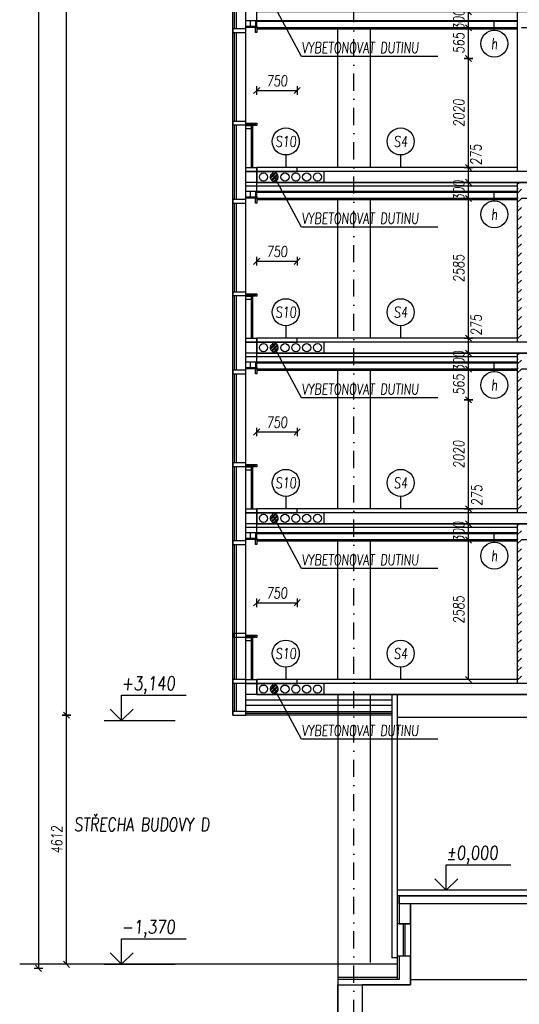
# Model space of a CAD drawing. Header units: millimetres. Extents: x -24606338 to 439687, y 151354 to 480404.
# Tile 53 of 93: x 347050 to 356301, y 185721 to 203949. Entities that reach past the tile are written whole.
import ezdxf
from ezdxf.enums import TextEntityAlignment as Align

# ---------------------------------------------------------------- set-up
doc = ezdxf.new("R2010")
doc.units = ezdxf.units.MM
doc.linetypes.add('ČERCHOVANÁ', pattern=[25.4, 12.7, -6.35, 0, -6.35])
for name, color, linetype in [('KOTY', 7, 'Continuous'), ('KOTY - FASÁDA', 7, 'Continuous'), ('NOVA', 240, 'Continuous'), ('NOVÁ INTERIERY', 240, 'Continuous'), ('OSY', 7, 'Continuous'), ('TENKA', 4, 'Continuous'), ('TLUSTA', 2, 'Continuous'), ('ŽB', 3, 'Continuous')]:
    doc.layers.add(name, color=color, linetype=linetype)
doc.styles.add('CS-ROMANS', font='romans.shx', dxfattribs={"width": 0.75, "oblique": 5})
doc.styles.add('CS-ROMANS_100', font='romans.shx', dxfattribs={"width": 0.75, "oblique": 5, "height": 200})
doc.styles.add('ROMANS', font='romans.shx', dxfattribs={"width": 0.75, "oblique": 5, "height": 200})
doc.linetypes.add('IZOLACE', pattern='A,0.00254,-2.54,[134,ltypeshp.shx,S=2.54,R=0,X=-2.54,Y=0],-5.08,[134,ltypeshp.shx,S=2.54,R=180,X=2.54,Y=0],-2.54', length=10.16254)
doc.dimstyles.new('A_KÓTA_100', dxfattribs={"dimtxt": 200, "dimasz": 4, "dimexe": 100, "dimexo": 1500, "dimgap": 80, "dimtad": 1, "dimdec": 0, "dimdsep": 46, "dimtxsty": 'CS-ROMANS_100', "dimblk": 'KOT_CARA20', "dimcen": 90, "dimse1": 1, "dimse2": 1, "dimclrd": 256, "dimclre": 256, "dimclrt": 256, "dimadec": 0, "dimazin": 0, "dimtfac": 1, "dimtdec": 0, "dimtix": 1, "dimtmove": 2, "dimatfit": 3, "dimldrblk": 'OBLIQUE', "dimfxl": 1, "dimfxlon": 1, "dimtolj": 1, "dimarcsym": 0})

# ---------------------------------------------------------------- blocks, each defined once
blk = doc.blocks.new('VÝŠKOVÁ KÓTA 1')
at = {"ltscale": 0.25}
for p, q in [((0, 3.76), (9.59, 3.76)), ((0, 0), (0, 3.76)), ((0, 0), (-1.7, 1.7)), ((0, 0), (1.7, 1.7))]:
    blk.add_line(p, q, dxfattribs=at)
at = {"style": 'ROMANS', "oblique": 5, "width": 0.8}
blk.add_attdef('VÝŠKA', (0, 4.54), '', height=2, dxfattribs=at)
blk = doc.blocks.new('A$C2F1015B4')
at = {"layer": 'NOVA'}
for points in [[(-441, 2502), (-200, 2502), (-200, 2568), (-441, 2568)], [(0, 2592), (-200, 2592), (-200, 2617), (0, 2617)], [(0, 2502), (-25, 2502), (-25, 2592), (0, 2592)], [(-441, 788), (-200, 788), (-200, 852), (-441, 852)], [(-200, 820), (0, 820), (0, 780), (-20, 780), (-20, 800), (-200, 800)], [(-200, 800), (-34, 800), (-34, 780), (-200, 780)], [(-200, 780), (-100, 780), (-100, 715), (-200, 715)], [(0, -75), (-200, -75), (-200, 0), (0, 0)], [(0, -275), (-200, -275), (-200, -75), (0, -75)]]:
    blk.add_lwpolyline(points, close=True, dxfattribs=at)
for points in [[(-441, -592), (-441, 2568)], [(-200, -592), (-200, 2568)], [(-411, 852), (-411, 2502)], [(-371, 852), (-371, 2502)], [(-411, -592), (-411, 788)], [(-371, -592), (-371, 788)], [(-100, 780), (-100, 0)], [(-75, 800), (-75, 0)]]:
    blk.add_lwpolyline(points, dxfattribs=at)
blk = doc.blocks.new('KOT_CARA20')
for p, q in [((0, 0), (-14.1, -14.1)), ((0, 20), (0, -20)), ((0, 0), (14.1, 14.1))]:
    blk.add_line(p, q)
blk = doc.blocks.new('*D2656')
at = {"layer": 'Defpoints', "color": 0, "transparency": 16777216}
for p in [(355360, 194317), (355904, 194317), (356048, 191732)]:
    blk.add_point(p, dxfattribs=at)
at = {"layer": 'KOTY', "lineweight": -2, "transparency": 16777216}
blk.add_line((355360, 191736), (355360, 194313), dxfattribs=at)
at = {"layer": 'KOTY', "lineweight": -2, "transparency": 16777216, "xscale": 4, "yscale": 4, "zscale": 4}
for p, rotation in [((355360, 194317), 90), ((355360, 191732), 270)]:
    blk.add_blockref('KOT_CARA20', p, dxfattribs=dict(at, rotation=rotation))
at = {"layer": 'KOTY', "transparency": 16777216, "insert": (355180, 193025), "char_height": 200, "attachment_point": 5, "rotation": 90, "style": 'CS-ROMANS_100'}
blk.add_mtext('\\A1;2585', dxfattribs=at)
blk = doc.blocks.new('_OBLIQUE')
at = {"color": 0, "linetype": 'ByBlock', "ltscale": 15}
blk.add_line((-0.5, -0.5), (0.5, 0.5), dxfattribs=at)
blk = doc.blocks.new('*D2657')
at = {"layer": 'Defpoints', "color": 0, "transparency": 16777216}
for p in [(355360, 194617), (356048, 194617), (356048, 194317)]:
    blk.add_point(p, dxfattribs=at)
at = {"layer": 'KOTY', "lineweight": -2, "transparency": 16777216}
for p, q in [((355360, 194621), (355360, 194625)), ((355360, 194317), (355360, 194617)), ((355360, 194313), (355360, 194309))]:
    blk.add_line(p, q, dxfattribs=at)
at = {"layer": 'KOTY', "lineweight": -2, "transparency": 16777216, "xscale": 4, "yscale": 4, "zscale": 4}
for p, rotation in [((355360, 194617), 270), ((355360, 194317), 90)]:
    blk.add_blockref('KOT_CARA20', p, dxfattribs=dict(at, rotation=rotation))
at = {"layer": 'KOTY', "transparency": 16777216, "insert": (355180, 194467), "char_height": 200, "attachment_point": 5, "rotation": 90, "style": 'CS-ROMANS_100'}
blk.add_mtext('\\A1;300', dxfattribs=at)
blk = doc.blocks.new('*D2658')
at = {"layer": 'Defpoints', "color": 0, "transparency": 16777216}
for p in [(355360, 194892), (356048, 194892), (356048, 194617)]:
    blk.add_point(p, dxfattribs=at)
at = {"layer": 'KOTY', "lineweight": -2, "transparency": 16777216}
blk.add_line((355360, 194621), (355360, 194888), dxfattribs=at)
at = {"layer": 'KOTY', "lineweight": -2, "transparency": 16777216, "xscale": 4, "yscale": 4, "zscale": 4}
for p, rotation in [((355360, 194892), 90), ((355360, 194617), 270)]:
    blk.add_blockref('KOT_CARA20', p, dxfattribs=dict(at, rotation=rotation))
at = {"layer": 'KOTY', "transparency": 16777216, "insert": (355513, 195143), "char_height": 200, "attachment_point": 5, "rotation": 90, "style": 'CS-ROMANS_100'}
blk.add_mtext('\\A1;275', dxfattribs=at)
blk = doc.blocks.new('*D2659')
at = {"layer": 'Defpoints', "color": 0, "transparency": 16777216}
for p in [(355360, 196912), (356048, 196912), (356048, 194892)]:
    blk.add_point(p, dxfattribs=at)
at = {"layer": 'KOTY', "lineweight": -2, "transparency": 16777216}
blk.add_line((355360, 194896), (355360, 196908), dxfattribs=at)
at = {"layer": 'KOTY', "lineweight": -2, "transparency": 16777216, "xscale": 4, "yscale": 4, "zscale": 4}
for p, rotation in [((355360, 196912), 90), ((355360, 194892), 270)]:
    blk.add_blockref('KOT_CARA20', p, dxfattribs=dict(at, rotation=rotation))
at = {"layer": 'KOTY', "transparency": 16777216, "insert": (355180, 195902), "char_height": 200, "attachment_point": 5, "rotation": 90, "style": 'CS-ROMANS_100'}
blk.add_mtext('\\A1;2020', dxfattribs=at)
blk = doc.blocks.new('*D2660')
at = {"layer": 'Defpoints', "color": 0, "transparency": 16777216}
for p in [(355360, 197477), (356048, 197477), (356048, 196912)]:
    blk.add_point(p, dxfattribs=at)
at = {"layer": 'KOTY', "lineweight": -2, "transparency": 16777216}
blk.add_line((355360, 196916), (355360, 197473), dxfattribs=at)
at = {"layer": 'KOTY', "lineweight": -2, "transparency": 16777216, "xscale": 4, "yscale": 4, "zscale": 4}
for p, rotation in [((355360, 197477), 90), ((355360, 196912), 270)]:
    blk.add_blockref('KOT_CARA20', p, dxfattribs=dict(at, rotation=rotation))
at = {"layer": 'KOTY', "transparency": 16777216, "insert": (355180, 197195), "char_height": 200, "attachment_point": 5, "rotation": 90, "style": 'CS-ROMANS_100'}
blk.add_mtext('\\A1;565', dxfattribs=at)
blk = doc.blocks.new('*D2661')
at = {"layer": 'Defpoints', "color": 0, "transparency": 16777216}
for p in [(355360, 197777), (356048, 197777), (356048, 197477)]:
    blk.add_point(p, dxfattribs=at)
at = {"layer": 'KOTY', "lineweight": -2, "transparency": 16777216}
for p, q in [((355360, 197781), (355360, 197785)), ((355360, 197477), (355360, 197777)), ((355360, 197473), (355360, 197469))]:
    blk.add_line(p, q, dxfattribs=at)
at = {"layer": 'KOTY', "lineweight": -2, "transparency": 16777216, "xscale": 4, "yscale": 4, "zscale": 4}
for p, rotation in [((355360, 197777), 270), ((355360, 197477), 90)]:
    blk.add_blockref('KOT_CARA20', p, dxfattribs=dict(at, rotation=rotation))
at = {"layer": 'KOTY', "transparency": 16777216, "insert": (355180, 197627), "char_height": 200, "attachment_point": 5, "rotation": 90, "style": 'CS-ROMANS_100'}
blk.add_mtext('\\A1;300', dxfattribs=at)
blk = doc.blocks.new('*D2662')
at = {"layer": 'Defpoints', "color": 0, "transparency": 16777216}
for p in [(355360, 198052), (356048, 198052), (356048, 197777)]:
    blk.add_point(p, dxfattribs=at)
at = {"layer": 'KOTY', "lineweight": -2, "transparency": 16777216}
blk.add_line((355360, 197781), (355360, 198048), dxfattribs=at)
at = {"layer": 'KOTY', "lineweight": -2, "transparency": 16777216, "xscale": 4, "yscale": 4, "zscale": 4}
for p, rotation in [((355360, 198052), 90), ((355360, 197777), 270)]:
    blk.add_blockref('KOT_CARA20', p, dxfattribs=dict(at, rotation=rotation))
at = {"layer": 'KOTY', "transparency": 16777216, "insert": (355502, 198295), "char_height": 200, "attachment_point": 5, "rotation": 90, "style": 'CS-ROMANS_100'}
blk.add_mtext('\\A1;275', dxfattribs=at)
blk = doc.blocks.new('*D2663')
at = {"layer": 'Defpoints', "color": 0, "transparency": 16777216}
for p in [(355360, 200637), (356048, 200637), (356048, 198052)]:
    blk.add_point(p, dxfattribs=at)
at = {"layer": 'KOTY', "lineweight": -2, "transparency": 16777216}
blk.add_line((355360, 198056), (355360, 200633), dxfattribs=at)
at = {"layer": 'KOTY', "lineweight": -2, "transparency": 16777216, "xscale": 4, "yscale": 4, "zscale": 4}
for p, rotation in [((355360, 200637), 90), ((355360, 198052), 270)]:
    blk.add_blockref('KOT_CARA20', p, dxfattribs=dict(at, rotation=rotation))
at = {"layer": 'KOTY', "transparency": 16777216, "insert": (355180, 199345), "char_height": 200, "attachment_point": 5, "rotation": 90, "style": 'CS-ROMANS_100'}
blk.add_mtext('\\A1;2585', dxfattribs=at)
blk = doc.blocks.new('*D2664')
at = {"layer": 'Defpoints', "color": 0, "transparency": 16777216}
for p in [(355360, 200937), (356048, 200937), (356048, 200637)]:
    blk.add_point(p, dxfattribs=at)
at = {"layer": 'KOTY', "lineweight": -2, "transparency": 16777216}
for p, q in [((355360, 200941), (355360, 200945)), ((355360, 200637), (355360, 200937)), ((355360, 200633), (355360, 200629))]:
    blk.add_line(p, q, dxfattribs=at)
at = {"layer": 'KOTY', "lineweight": -2, "transparency": 16777216, "xscale": 4, "yscale": 4, "zscale": 4}
for p, rotation in [((355360, 200937), 270), ((355360, 200637), 90)]:
    blk.add_blockref('KOT_CARA20', p, dxfattribs=dict(at, rotation=rotation))
at = {"layer": 'KOTY', "transparency": 16777216, "insert": (355180, 200787), "char_height": 200, "attachment_point": 5, "rotation": 90, "style": 'CS-ROMANS_100'}
blk.add_mtext('\\A1;300', dxfattribs=at)
blk = doc.blocks.new('*D2665')
at = {"layer": 'Defpoints', "color": 0, "transparency": 16777216}
for p in [(355360, 201212), (356048, 201212), (356048, 200937)]:
    blk.add_point(p, dxfattribs=at)
at = {"layer": 'KOTY', "lineweight": -2, "transparency": 16777216}
blk.add_line((355360, 200941), (355360, 201208), dxfattribs=at)
at = {"layer": 'KOTY', "lineweight": -2, "transparency": 16777216, "xscale": 4, "yscale": 4, "zscale": 4}
for p, rotation in [((355360, 201212), 90), ((355360, 200937), 270)]:
    blk.add_blockref('KOT_CARA20', p, dxfattribs=dict(at, rotation=rotation))
at = {"layer": 'KOTY', "transparency": 16777216, "insert": (355498, 201447), "char_height": 200, "attachment_point": 5, "rotation": 90, "style": 'CS-ROMANS_100'}
blk.add_mtext('\\A1;275', dxfattribs=at)
blk = doc.blocks.new('*D2666')
at = {"layer": 'Defpoints', "color": 0, "transparency": 16777216}
for p in [(355360, 203232), (356048, 203232), (356048, 201212)]:
    blk.add_point(p, dxfattribs=at)
at = {"layer": 'KOTY', "lineweight": -2, "transparency": 16777216}
blk.add_line((355360, 201216), (355360, 203228), dxfattribs=at)
at = {"layer": 'KOTY', "lineweight": -2, "transparency": 16777216, "xscale": 4, "yscale": 4, "zscale": 4}
for p, rotation in [((355360, 203232), 90), ((355360, 201212), 270)]:
    blk.add_blockref('KOT_CARA20', p, dxfattribs=dict(at, rotation=rotation))
at = {"layer": 'KOTY', "transparency": 16777216, "insert": (355180, 202222), "char_height": 200, "attachment_point": 5, "rotation": 90, "style": 'CS-ROMANS_100'}
blk.add_mtext('\\A1;2020', dxfattribs=at)
blk = doc.blocks.new('*D2667')
at = {"layer": 'Defpoints', "color": 0, "transparency": 16777216}
for p in [(355360, 203797), (356048, 203797), (356048, 203232)]:
    blk.add_point(p, dxfattribs=at)
at = {"layer": 'KOTY', "lineweight": -2, "transparency": 16777216}
blk.add_line((355360, 203236), (355360, 203793), dxfattribs=at)
at = {"layer": 'KOTY', "lineweight": -2, "transparency": 16777216, "xscale": 4, "yscale": 4, "zscale": 4}
for p, rotation in [((355360, 203797), 90), ((355360, 203232), 270)]:
    blk.add_blockref('KOT_CARA20', p, dxfattribs=dict(at, rotation=rotation))
at = {"layer": 'KOTY', "transparency": 16777216, "insert": (355180, 203515), "char_height": 200, "attachment_point": 5, "rotation": 90, "style": 'CS-ROMANS_100'}
blk.add_mtext('\\A1;565', dxfattribs=at)
blk = doc.blocks.new('*D2668')
at = {"layer": 'Defpoints', "color": 0, "transparency": 16777216}
for p in [(355360, 204097), (356048, 204097), (356048, 203797)]:
    blk.add_point(p, dxfattribs=at)
at = {"layer": 'KOTY', "lineweight": -2, "transparency": 16777216}
for p, q in [((355360, 204101), (355360, 204105)), ((355360, 203797), (355360, 204097)), ((355360, 203793), (355360, 203789))]:
    blk.add_line(p, q, dxfattribs=at)
at = {"layer": 'KOTY', "lineweight": -2, "transparency": 16777216, "xscale": 4, "yscale": 4, "zscale": 4}
for p, rotation in [((355360, 204097), 270), ((355360, 203797), 90)]:
    blk.add_blockref('KOT_CARA20', p, dxfattribs=dict(at, rotation=rotation))
at = {"layer": 'KOTY', "transparency": 16777216, "insert": (355180, 203947), "char_height": 200, "attachment_point": 5, "rotation": 90, "style": 'CS-ROMANS_100'}
blk.add_mtext('\\A1;300', dxfattribs=at)
blk = doc.blocks.new('*D3270')
at = {"layer": 'Defpoints', "color": 0, "transparency": 16777216}
for p in [(352188, 193156), (351438, 191732), (352188, 191732)]:
    blk.add_point(p, dxfattribs=at)
at = {"layer": 'KOTY - FASÁDA', "lineweight": -2, "transparency": 16777216}
blk.add_line((351442, 193156), (352184, 193156), dxfattribs=at)
at = {"layer": 'KOTY - FASÁDA', "lineweight": -2, "transparency": 16777216, "xscale": 4, "yscale": 4, "zscale": 4, "rotation": 180}
blk.add_blockref('KOT_CARA20', (351438, 193156), dxfattribs=at)
at = {"layer": 'KOTY - FASÁDA', "lineweight": -2, "transparency": 16777216, "xscale": 4, "yscale": 4, "zscale": 4}
blk.add_blockref('KOT_CARA20', (352188, 193156), dxfattribs=at)
at = {"layer": 'KOTY - FASÁDA', "transparency": 16777216, "insert": (351813, 193336), "char_height": 200, "attachment_point": 5, "style": 'CS-ROMANS_100'}
blk.add_mtext('\\A1;750', dxfattribs=at)
blk = doc.blocks.new('*D3271')
at = {"layer": 'Defpoints', "color": 0, "transparency": 16777216}
for p in [(352188, 196316), (351438, 194892), (352188, 194892)]:
    blk.add_point(p, dxfattribs=at)
at = {"layer": 'KOTY - FASÁDA', "lineweight": -2, "transparency": 16777216}
blk.add_line((351442, 196316), (352184, 196316), dxfattribs=at)
at = {"layer": 'KOTY - FASÁDA', "lineweight": -2, "transparency": 16777216, "xscale": 4, "yscale": 4, "zscale": 4, "rotation": 180}
blk.add_blockref('KOT_CARA20', (351438, 196316), dxfattribs=at)
at = {"layer": 'KOTY - FASÁDA', "lineweight": -2, "transparency": 16777216, "xscale": 4, "yscale": 4, "zscale": 4}
blk.add_blockref('KOT_CARA20', (352188, 196316), dxfattribs=at)
at = {"layer": 'KOTY - FASÁDA', "transparency": 16777216, "insert": (351813, 196496), "char_height": 200, "attachment_point": 5, "style": 'CS-ROMANS_100'}
blk.add_mtext('\\A1;750', dxfattribs=at)
blk = doc.blocks.new('*D3272')
at = {"layer": 'Defpoints', "color": 0, "transparency": 16777216}
for p in [(352188, 199476), (351438, 198052), (352188, 198052)]:
    blk.add_point(p, dxfattribs=at)
at = {"layer": 'KOTY - FASÁDA', "lineweight": -2, "transparency": 16777216}
blk.add_line((351442, 199476), (352184, 199476), dxfattribs=at)
at = {"layer": 'KOTY - FASÁDA', "lineweight": -2, "transparency": 16777216, "xscale": 4, "yscale": 4, "zscale": 4, "rotation": 180}
blk.add_blockref('KOT_CARA20', (351438, 199476), dxfattribs=at)
at = {"layer": 'KOTY - FASÁDA', "lineweight": -2, "transparency": 16777216, "xscale": 4, "yscale": 4, "zscale": 4}
blk.add_blockref('KOT_CARA20', (352188, 199476), dxfattribs=at)
at = {"layer": 'KOTY - FASÁDA', "transparency": 16777216, "insert": (351813, 199656), "char_height": 200, "attachment_point": 5, "style": 'CS-ROMANS_100'}
blk.add_mtext('\\A1;750', dxfattribs=at)
blk = doc.blocks.new('*D3273')
at = {"layer": 'Defpoints', "color": 0, "transparency": 16777216}
for p in [(352188, 202636), (351438, 201212), (352188, 201212)]:
    blk.add_point(p, dxfattribs=at)
at = {"layer": 'KOTY - FASÁDA', "lineweight": -2, "transparency": 16777216}
blk.add_line((351442, 202636), (352184, 202636), dxfattribs=at)
at = {"layer": 'KOTY - FASÁDA', "lineweight": -2, "transparency": 16777216, "xscale": 4, "yscale": 4, "zscale": 4, "rotation": 180}
blk.add_blockref('KOT_CARA20', (351438, 202636), dxfattribs=at)
at = {"layer": 'KOTY - FASÁDA', "lineweight": -2, "transparency": 16777216, "xscale": 4, "yscale": 4, "zscale": 4}
blk.add_blockref('KOT_CARA20', (352188, 202636), dxfattribs=at)
at = {"layer": 'KOTY - FASÁDA', "transparency": 16777216, "insert": (351813, 202816), "char_height": 200, "attachment_point": 5, "style": 'CS-ROMANS_100'}
blk.add_mtext('\\A1;750', dxfattribs=at)
blk = doc.blocks.new('*D3470')
at = {"layer": 'Defpoints', "color": 0, "transparency": 16777216}
for p in [(347917, 191075), (351070, 191075), (350544, 186462)]:
    blk.add_point(p, dxfattribs=at)
at = {"layer": 'KOTY', "lineweight": -2, "transparency": 16777216}
blk.add_line((347917, 186466), (347917, 191071), dxfattribs=at)
at = {"layer": 'KOTY', "lineweight": -2, "transparency": 16777216, "xscale": 4, "yscale": 4, "zscale": 4}
for p, rotation in [((347917, 191075), 90), ((347917, 186462), 270)]:
    blk.add_blockref('KOT_CARA20', p, dxfattribs=dict(at, rotation=rotation))
at = {"layer": 'KOTY', "transparency": 16777216, "insert": (347737, 188768), "char_height": 200, "attachment_point": 5, "rotation": 90, "style": 'CS-ROMANS_100'}
blk.add_mtext('\\A1;4612', dxfattribs=at)
blk = doc.blocks.new('*D3471')
at = {"layer": 'Defpoints', "color": 0, "transparency": 16777216}
for p in [(347917, 250657), (350987, 250657), (351070, 191075)]:
    blk.add_point(p, dxfattribs=at)
at = {"layer": 'KOTY', "lineweight": -2, "transparency": 16777216}
blk.add_line((347917, 191079), (347917, 250653), dxfattribs=at)
at = {"layer": 'KOTY', "lineweight": -2, "transparency": 16777216, "xscale": 4, "yscale": 4, "zscale": 4}
for p, rotation in [((347917, 250657), 90), ((347917, 191075), 270)]:
    blk.add_blockref('KOT_CARA20', p, dxfattribs=dict(at, rotation=rotation))
at = {"layer": 'KOTY', "transparency": 16777216, "insert": (347737, 220866), "char_height": 200, "attachment_point": 5, "rotation": 90, "style": 'CS-ROMANS_100'}
blk.add_mtext('\\A1;59583', dxfattribs=at)
blk = doc.blocks.new('*D3473')
at = {"layer": 'Defpoints', "color": 0, "transparency": 16777216}
for p in [(356582, 253725), (347400, 186387), (348613, 186387)]:
    blk.add_point(p, dxfattribs=at)
at = {"layer": 'KOTY', "lineweight": -2, "transparency": 16777216}
blk.add_line((347400, 253721), (347400, 186391), dxfattribs=at)
at = {"layer": 'KOTY', "lineweight": -2, "transparency": 16777216, "xscale": 4, "yscale": 4, "zscale": 4}
for p, rotation in [((347400, 253725), 90), ((347400, 186387), 270)]:
    blk.add_blockref('KOT_CARA20', p, dxfattribs=dict(at, rotation=rotation))
at = {"layer": 'KOTY', "transparency": 16777216, "insert": (347220, 220056), "char_height": 200, "attachment_point": 5, "rotation": 90, "style": 'CS-ROMANS_100'}
blk.add_mtext('\\A1;67338', dxfattribs=at)

msp = doc.modelspace()

# ---------------------------------------------------------------- hatches: boundary and pattern name
at = {"layer": 'NOVA'}
h = msp.add_hatch(dxfattribs=at)
h.set_pattern_fill('ANSI32', color=256, scale=5)
h.set_pattern_definition([(45, (221500.81, -74572.43), (-33.6759605, 33.6759605), []), (45, (221523.26, -74572.43), (-33.6759605, 33.6759605), [])])
h.paths.add_polyline_path([(351733.246, 201105.896, 1.086676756), (351804.195, 200974.323)])
h.paths.add_polyline_path([(351793.246, 201105.896), (351793.246, 201137.158), (351733.246, 201137.158), (351733.246, 201105.896), (351804.195, 200974.323, 0.596884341)])
h = msp.add_hatch(dxfattribs=at)
h.set_pattern_fill('ANSI32', color=256, scale=5)
h.set_pattern_definition([(45, (221500.81, -77732.43), (-33.6759605, 33.6759605), []), (45, (221523.26, -77732.43), (-33.6759605, 33.6759605), [])])
h.paths.add_polyline_path([(351733.246, 197945.896, 1.086676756), (351804.195, 197814.323)])
h.paths.add_polyline_path([(351793.246, 197945.896), (351793.246, 197977.158), (351733.246, 197977.158), (351733.246, 197945.896), (351804.195, 197814.323, 0.596884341)])
h = msp.add_hatch(dxfattribs=at)
h.set_pattern_fill('ANSI32', color=256, scale=5)
h.set_pattern_definition([(45, (221500.81, -80892.43), (-33.6759605, 33.6759605), []), (45, (221523.26, -80892.43), (-33.6759605, 33.6759605), [])])
h.paths.add_polyline_path([(351733.246, 194785.896, 1.086676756), (351804.195, 194654.323)])
h.paths.add_polyline_path([(351793.246, 194785.896), (351793.246, 194817.158), (351733.246, 194817.158), (351733.246, 194785.896), (351804.195, 194654.323, 0.596884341)])
h = msp.add_hatch(dxfattribs=at)
h.set_pattern_fill('ANSI32', color=256, scale=5)
h.set_pattern_definition([(45, (221500.81, -84052.43), (-33.6759605, 33.6759605), []), (45, (221523.26, -84052.43), (-33.6759605, 33.6759605), [])])
h.paths.add_polyline_path([(351733.246, 191625.896, 1.086676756), (351804.195, 191494.323)])
h.paths.add_polyline_path([(351793.246, 191625.896), (351793.246, 191657.158), (351733.246, 191657.158), (351733.246, 191625.896), (351804.195, 191494.323, 0.596884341)])
at = {"layer": 'NOVÁ INTERIERY', "true_color": 0xf00000}
h = msp.add_hatch(dxfattribs=at)
h.set_pattern_fill('SACNCR', color=1, scale=50)
h.set_pattern_definition([(45, (320826.25, -79022.43), (-84.1899, 84.1899), []), (45, (320910.44, -79022.43), (-84.1899, 84.1899), [0, -119.0625])])
h.paths.add_polyline_path([(356263.246, 197977.158), (356338.246, 197977.158), (356338.246, 200937.158), (356263.246, 200937.158)])
h = msp.add_hatch(dxfattribs=at)
h.set_pattern_fill('SACNCR', color=1, scale=50)
h.set_pattern_definition([(45, (320826.25, -82182.43), (-84.1899, 84.1899), []), (45, (320910.44, -82182.43), (-84.1899, 84.1899), [0, -119.0625])])
h.paths.add_polyline_path([(356263.246, 194817.158), (356338.246, 194817.158), (356338.246, 197777.158), (356263.246, 197777.158)])
h = msp.add_hatch(dxfattribs=at)
h.set_pattern_fill('SACNCR', color=1, scale=50)
h.set_pattern_definition([(45, (320826.25, -85342.43), (-84.1899, 84.1899), []), (45, (320910.44, -85342.43), (-84.1899, 84.1899), [0, -119.0625])])
h.paths.add_polyline_path([(356263.246, 191657.158), (356338.246, 191657.158), (356338.246, 194617.158), (356263.246, 194617.158)])

# ---------------------------------------------------------------- linework, layer by layer
at = {"layer": 'KOTY'}
for p, q in [((355837.69, 203754.9), (355837.69, 203912.158)), ((351977.591, 201444.118), (351977.591, 201212.158)), ((354103.655, 201444.118), (354103.655, 201212.158)), ((355837.69, 200594.9), (355837.69, 200752.158)), ((351977.591, 198284.118), (351977.591, 198052.158)), ((354103.655, 198284.118), (354103.655, 198052.158)), ((355837.69, 197434.9), (355837.69, 197592.158)), ((351977.591, 195124.118), (351977.591, 194892.158)), ((354103.655, 195124.118), (354103.655, 194892.158)), ((355837.69, 194274.9), (355837.69, 194432.158)), ((351977.591, 191964.118), (351977.591, 191732.158)), ((354103.655, 191964.118), (354103.655, 191732.158))]:
    msp.add_line(p, q, dxfattribs=at)
at = {"layer": 'KOTY', "linetype": 'ByBlock'}
for p, q in [((348613.152, 190972.158), (349930.247, 190972.158)), ((348613.152, 186462.158), (349930.247, 186462.158))]:
    msp.add_line(p, q, dxfattribs=at)
at = {"layer": 'KOTY', "ltscale": 20}
for centre in [(355837.69, 203504.9), (351977.591, 201694.118), (354103.655, 201694.118), (355837.69, 200344.9), (351977.591, 198534.118), (354103.655, 198534.118), (355837.69, 197184.9), (351977.591, 195374.118), (354103.655, 195374.118), (355837.69, 194024.9), (351977.591, 192214.118), (354103.655, 192214.118)]:
    msp.add_circle(centre, 250, dxfattribs=at)
at = {"layer": 'KOTY - FASÁDA'}
for p, q in [((352270.609, 203269.379), (351733.246, 204265.896)), ((354789.615, 203269.379), (352270.609, 203269.379)), ((352270.609, 200109.379), (351733.246, 201105.896)), ((354789.615, 200109.379), (352270.609, 200109.379)), ((352270.609, 196949.379), (351733.246, 197945.896)), ((354789.615, 196949.379), (352270.609, 196949.379)), ((352270.609, 193789.379), (351733.246, 194785.896)), ((354789.615, 193789.379), (352270.609, 193789.379)), ((352270.609, 190629.379), (351733.246, 191625.896)), ((354789.615, 190629.379), (352270.609, 190629.379))]:
    msp.add_line(p, q, dxfattribs=at)
at = {"layer": 'NOVA'}
for p, q in [((351733.246, 201137.158), (351438.246, 201137.158)), ((351438.246, 201137.158), (351438.246, 200937.158)), ((351733.246, 201137.158), (351733.246, 201105.896)), ((351733.246, 201137.158), (351793.246, 201137.158)), ((351793.246, 201137.158), (351793.246, 201105.896)), ((351733.246, 197977.158), (351438.246, 197977.158)), ((351438.246, 197977.158), (351438.246, 197777.158)), ((351733.246, 197977.158), (351733.246, 197945.896)), ((351733.246, 197977.158), (351793.246, 197977.158)), ((351793.246, 197977.158), (351793.246, 197945.896)), ((351733.246, 194817.158), (351438.246, 194817.158)), ((351438.246, 194817.158), (351438.246, 194617.158)), ((351733.246, 194817.158), (351733.246, 194785.896)), ((351733.246, 194817.158), (351793.246, 194817.158)), ((351793.246, 194817.158), (351793.246, 194785.896)), ((351733.246, 191657.158), (351438.246, 191657.158)), ((351438.246, 191657.158), (351438.246, 191457.158)), ((351733.246, 191657.158), (351733.246, 191625.896)), ((351733.246, 191657.158), (351793.246, 191657.158)), ((351793.246, 191657.158), (351793.246, 191625.896)), ((351238.246, 191257.158), (353938.246, 191257.158))]:
    msp.add_line(p, q, dxfattribs=at)
at = {"layer": 'NOVA', "linetype": 'IZOLACE', "ltscale": 9.5}
msp.add_line((351238.246, 191357.158), (353938.246, 191357.158), dxfattribs=at)
at = {"layer": 'NOVA'}
for points in [[(351438.246, 201137.158), (352188.246, 201137.158), (352188.246, 201212.158), (351438.246, 201212.158)], [(351438.246, 197977.158), (352188.246, 197977.158), (352188.246, 198052.158), (351438.246, 198052.158)], [(351438.246, 194817.158), (352188.246, 194817.158), (352188.246, 194892.158), (351438.246, 194892.158)], [(351438.246, 194324.658), (351238.246, 194324.658), (351238.246, 194349.658), (351438.246, 194349.658)], [(351438.246, 194234.658), (351413.246, 194234.658), (351413.246, 194324.658), (351438.246, 194324.658)], [(350997.302, 194234.658), (351238.246, 194234.658), (351238.246, 194299.658), (350997.302, 194299.658)], [(350997.302, 192519.658), (351238.246, 192519.658), (351238.246, 192584.658), (350997.302, 192584.658)], [(351238.246, 192552.158), (351438.246, 192552.158), (351438.246, 192512.158), (351418.246, 192512.158), (351418.246, 192532.158), (351238.246, 192532.158)], [(351238.246, 192532.158), (351404.746, 192532.158), (351404.746, 192512.158), (351238.246, 192512.158)], [(351238.246, 192512.158), (351338.246, 192512.158), (351338.246, 192447.158), (351238.246, 192447.158)], [(350997.302, 191667.158), (351238.246, 191667.158), (351238.246, 191732.158), (350997.302, 191732.158)], [(351438.246, 191657.158), (351238.246, 191657.158), (351238.246, 191732.158), (351438.246, 191732.158)], [(351438.246, 191657.158), (352188.246, 191657.158), (352188.246, 191732.158), (351438.246, 191732.158)], [(350997.302, 191074.658), (351238.246, 191074.658), (351238.246, 191139.658), (350997.302, 191139.658)]]:
    msp.add_lwpolyline(points, close=True, dxfattribs=at)
for points in [[(351648.246, 201137.158), (351438.246, 201137.158), (351438.246, 200937.158), (351648.246, 200937.158)], [(351648.246, 197977.158), (351438.246, 197977.158), (351438.246, 197777.158), (351648.246, 197777.158)], [(351648.246, 194817.158), (351438.246, 194817.158), (351438.246, 194617.158), (351648.246, 194617.158)], [(350997.302, 191074.658), (350997.302, 194299.658)], [(351027.302, 191732.158), (351027.302, 194234.658)], [(351067.302, 191732.158), (351067.302, 194234.658)], [(351238.246, 191074.658), (351238.246, 194299.658)], [(351338.246, 192512.158), (351338.246, 191732.158)], [(351363.246, 192512.158), (351363.246, 191732.158)], [(351027.302, 191139.658), (351027.302, 191667.158)], [(351067.302, 191139.658), (351067.302, 191667.158)], [(351238.246, 191657.158), (351438.246, 191657.158), (351438.246, 191457.158), (351238.246, 191457.158)], [(351648.246, 191657.158), (351438.246, 191657.158), (351438.246, 191457.158), (351648.246, 191457.158)], [(353938.246, 191134.658), (351238.246, 191134.658)], [(353938.246, 191104.658), (351238.246, 191104.658)], [(353938.246, 191074.658), (351238.246, 191074.658)], [(353938.246, 191107.158), (352198.246, 191107.158)]]:
    msp.add_lwpolyline(points, dxfattribs=at)
for centre in [(351763.246, 201037.158), (351763.246, 197877.158), (351763.246, 194717.158), (351763.246, 191557.158)]:
    msp.add_arc(centre, 75, 113.5781785, 66.4218215, dxfattribs=at)
at = {"layer": 'NOVÁ INTERIERY'}
for p, q in [((351323.246, 203829.658), (351323.246, 203927.158)), ((351423.246, 203829.658), (351423.246, 203927.158)), ((351438.246, 203829.658), (351438.246, 203912.158)), ((351323.246, 200669.658), (351323.246, 200767.158)), ((351423.246, 200669.658), (351423.246, 200767.158)), ((351438.246, 200669.658), (351438.246, 200752.158)), ((351323.246, 197509.658), (351323.246, 197607.158)), ((351423.246, 197509.658), (351423.246, 197607.158)), ((351438.246, 197509.658), (351438.246, 197592.158)), ((351323.246, 194349.658), (351323.246, 194447.158)), ((351423.246, 194349.658), (351423.246, 194447.158)), ((351438.246, 194349.658), (351438.246, 194432.158))]:
    msp.add_line(p, q, dxfattribs=at)
for points in [[(356263.246, 203927.158), (351238.246, 203927.158)], [(356263.246, 203912.158), (351438.246, 203912.158)], [(356263.246, 200867.158), (351238.246, 200867.158)], [(356263.246, 200937.158), (356263.246, 197977.158)], [(356263.246, 200767.158), (351238.246, 200767.158)], [(356263.246, 200752.158), (351438.246, 200752.158)], [(356263.246, 197777.158), (356263.246, 194817.158)], [(356263.246, 197707.158), (351238.246, 197707.158)], [(356263.246, 197607.158), (351238.246, 197607.158)], [(356263.246, 197592.158), (351438.246, 197592.158)], [(356263.246, 194547.158), (351238.246, 194547.158)], [(356263.246, 194617.158), (356263.246, 191657.158)], [(356263.246, 194447.158), (351238.246, 194447.158)], [(356263.246, 194432.158), (351438.246, 194432.158)]]:
    msp.add_lwpolyline(points, dxfattribs=at)
at = {"layer": 'OSY', "linetype": 'ČERCHOVANÁ', "ltscale": 25}
msp.add_lwpolyline([(353238.246, 174688.935), (353238.246, 251607.158)], dxfattribs=at)
at = {"layer": 'TENKA'}
for p, q in [((351438.246, 203782.158), (356263.246, 203782.158)), ((352688.246, 200937.158), (352688.246, 201137.158)), ((351438.246, 200622.158), (356263.246, 200622.158)), ((352688.246, 197777.158), (352688.246, 197977.158)), ((351438.246, 197462.158), (356263.246, 197462.158)), ((352688.246, 194617.158), (352688.246, 194817.158)), ((351438.246, 194302.158), (356263.246, 194302.158)), ((352688.246, 191457.158), (352688.246, 191657.158))]:
    msp.add_line(p, q, dxfattribs=at)
for points in [[(356263.246, 203797.158), (351438.246, 203797.158), (351438.246, 204097.158), (358038.246, 204097.158), (358038.246, 203797.158), (356338.246, 203797.158)], [(352938.246, 201212.158), (352938.246, 203797.158)], [(353538.246, 203797.158), (353538.246, 201212.158)], [(362123.246, 201137.158), (351438.246, 201137.158)], [(356263.246, 200637.158), (351438.246, 200637.158), (351438.246, 200937.158), (358038.246, 200937.158), (358038.246, 200637.158), (356338.246, 200637.158)], [(352938.246, 198052.158), (352938.246, 200637.158)], [(353538.246, 200637.158), (353538.246, 198052.158)], [(362123.246, 197977.158), (351438.246, 197977.158)], [(356263.246, 197477.158), (351438.246, 197477.158), (351438.246, 197777.158), (358038.246, 197777.158), (358038.246, 197477.158), (356338.246, 197477.158)], [(352938.246, 194892.158), (352938.246, 197477.158)], [(353538.246, 197477.158), (353538.246, 194892.158)], [(362123.246, 194817.158), (351438.246, 194817.158)], [(356263.246, 194317.158), (351438.246, 194317.158), (351438.246, 194617.158), (358038.246, 194617.158), (358038.246, 194317.158), (356338.246, 194317.158)], [(352938.246, 191732.158), (352938.246, 194317.158)], [(353538.246, 194317.158), (353538.246, 191732.158)], [(361548.246, 191657.158), (351438.246, 191657.158)], [(352938.246, 191457.158), (352938.246, 186497.158)], [(353538.246, 191457.158), (353538.246, 186497.158)], [(353938.246, 191457.158), (353938.246, 186582.158)], [(354038.246, 191457.158), (354038.246, 187212.158)], [(356463.246, 191032.158), (354038.246, 191032.158)], [(361548.246, 187732.158), (354038.246, 187732.158)], [(354073.246, 187732.158), (354073.246, 187212.158)], [(354038.246, 187212.158), (354038.246, 186582.158)], [(354153.246, 187212.158), (354153.246, 186612.158)], [(354178.246, 187212.158), (354178.246, 186612.158)], [(354288.246, 187212.158), (354288.246, 186612.158)], [(352938.246, 186497.158), (352938.246, 185282.158)], [(354038.246, 186582.158), (353938.246, 186582.158)], [(354038.246, 186617.158), (354038.246, 186612.158)], [(354073.246, 186612.158), (354073.246, 186182.158)], [(354038.246, 186462.158), (354038.246, 186182.158)], [(354038.246, 186217.158), (352938.246, 186217.158)], [(354073.246, 186182.158), (352938.246, 186182.158)], [(354288.246, 186182.158), (356513.246, 186182.158)]]:
    msp.add_lwpolyline(points, dxfattribs=at)
for centre in [(351563.246, 201037.158), (351963.246, 201037.158), (352163.246, 201037.158), (352363.246, 201037.158), (352563.246, 201037.158), (351563.246, 197877.158), (351963.246, 197877.158), (352163.246, 197877.158), (352363.246, 197877.158), (352563.246, 197877.158), (351563.246, 194717.158), (351963.246, 194717.158), (352163.246, 194717.158), (352363.246, 194717.158), (352563.246, 194717.158), (351563.246, 191557.158), (351963.246, 191557.158), (352163.246, 191557.158), (352363.246, 191557.158), (352563.246, 191557.158)]:
    msp.add_circle(centre, 75, dxfattribs=at)
at = {"layer": 'TLUSTA'}
for points in [[(356263.246, 204097.158), (356263.246, 201137.158)], [(351438.246, 200937.158), (351438.246, 201212.158)], [(356263.246, 201212.158), (351438.246, 201212.158)], [(351438.246, 200937.158), (351438.246, 201212.158)], [(351438.246, 200937.158), (351438.246, 201212.158)], [(358038.246, 200937.158), (351438.246, 200937.158)], [(351438.246, 197777.158), (351438.246, 198052.158)], [(356263.246, 198052.158), (351438.246, 198052.158)], [(351438.246, 197777.158), (351438.246, 198052.158)], [(351438.246, 197777.158), (351438.246, 198052.158)], [(358038.246, 197777.158), (351438.246, 197777.158)], [(351438.246, 194617.158), (351438.246, 194892.158)], [(356263.246, 194892.158), (351438.246, 194892.158)], [(351438.246, 194617.158), (351438.246, 194892.158)], [(358038.246, 194617.158), (351438.246, 194617.158)], [(351438.246, 191457.158), (351438.246, 191732.158)], [(356263.246, 191732.158), (351438.246, 191732.158)], [(351438.246, 191457.158), (351438.246, 191732.158)], [(358038.246, 191457.158), (351438.246, 191457.158)], [(354038.246, 187832.158), (354038.246, 187212.158)], [(356538.246, 187832.158), (354038.246, 187832.158)], [(361548.246, 187582.158), (354288.246, 187582.158)], [(354288.246, 187582.158), (354288.246, 187212.158)], [(354288.246, 187582.158), (354288.246, 187212.158)], [(354288.246, 187212.158), (354288.246, 187212.158), (354038.246, 187212.158)], [(354288.246, 186612.158), (354288.246, 186082.158), (353388.246, 186082.158)], [(354038.246, 186617.158), (354038.246, 186462.158)], [(354288.246, 186612.158), (354038.246, 186612.158)], [(354038.246, 186462.158), (347050.077, 186462.158)], [(353388.246, 186082.158), (353388.246, 179302.158)]]:
    msp.add_lwpolyline(points, dxfattribs=at)
at = {"layer": 'ŽB'}
for points in [[(351438.246, 200937.158), (358038.246, 200937.158), (358038.246, 201137.158), (351438.246, 201137.158)], [(351438.246, 197777.158), (358038.246, 197777.158), (358038.246, 197977.158), (351438.246, 197977.158)], [(351438.246, 194617.158), (358038.246, 194617.158), (358038.246, 194817.158), (351438.246, 194817.158)], [(351438.246, 191457.158), (358038.246, 191457.158), (358038.246, 191657.158), (351438.246, 191657.158)], [(354073.246, 187732.158), (361548.246, 187732.158), (361548.246, 187582.158), (354073.246, 187582.158)], [(354073.246, 187212.158), (354288.246, 187212.158), (354288.246, 187582.158), (354073.246, 187582.158)], [(353388.246, 179302.158), (352938.246, 179302.158), (352938.246, 186082.158), (353388.246, 186082.158)]]:
    msp.add_lwpolyline(points, close=True, dxfattribs=at)
msp.add_lwpolyline([(352938.246, 186082.158), (354288.246, 186082.158), (354288.246, 186612.158), (354073.246, 186612.158), (354073.246, 186182.158), (352938.246, 186182.158), (352938.246, 186082.158)], dxfattribs=at)

# ---------------------------------------------------------------- block references
at = {"layer": 'KOTY', "xscale": 125, "yscale": 125, "zscale": 125}
for p, values in [((348936.126, 190972.158), {'VÝŠKA': '+3,140'}), ((354948.025, 187832.158), {'VÝŠKA': '%%p0,000'}), ((348936.126, 186462.158), {'VÝŠKA': '-1,370'})]:
    msp.add_blockref('VÝŠKOVÁ KÓTA 1', p, dxfattribs=at).add_auto_attribs(values)
at = {"layer": 'NOVA'}
for p in [(351438.246, 204372.158), (351438.246, 201212.158), (351438.246, 198052.158), (351438.246, 194892.158)]:
    msp.add_blockref('A$C2F1015B4', p, dxfattribs=at)

# ---------------------------------------------------------------- texts
at = {"layer": 'KOTY', "ltscale": 20, "style": 'CS-ROMANS', "oblique": 5, "width": 0.75}
for s, p in [('h', (355837.69, 203504.9)), ('S10', (351977.591, 201694.118)), ('S4', (354103.655, 201694.118)), ('h', (355837.69, 200344.9)), ('S10', (351977.591, 198534.118)), ('S4', (354103.655, 198534.118)), ('h', (355837.69, 197184.9)), ('S10', (351977.591, 195374.118)), ('S4', (354103.655, 195374.118)), ('h', (355837.69, 194024.9)), ('S10', (351977.591, 192214.118)), ('S4', (354103.655, 192214.118))]:
    msp.add_text(s, height=200, dxfattribs=at).set_placement(p, align=Align.MIDDLE)
at = {"layer": 'KOTY', "insert": (348056.476, 189051.042), "char_height": 250, "width": 4486.3325, "attachment_point": 4, "style": 'CS-ROMANS'}
msp.add_mtext('\\A1;STŘECHA BUDOVY D', dxfattribs=at)
at = {"layer": 'KOTY - FASÁDA', "ltscale": 15, "style": 'CS-ROMANS', "oblique": 5, "width": 0.75}
for p in [(352268.841, 203330.228), (352268.841, 200170.228), (352268.841, 197010.228), (352268.841, 193850.228), (352268.841, 190690.228)]:
    msp.add_text('VYBETONOVAT DUTINU ', height=200, dxfattribs=at).set_placement(p)

# ---------------------------------------------------------------- dimensions: what is measured, and where the dimension line sits
at = {"layer": 'KOTY'}
for base, p1, p2, picture, middle in [((347399.564, 186387.158), (356582.209, 253725.158), (348613.152, 186387.158), '*D3473', (347219.564, 220056.158)), ((347916.73163444, 250657.157598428), (351069.785674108, 191074.657583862), (350987.301791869, 250657.157598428), '*D3471', (347736.73163444, 220865.907591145)), ((355359.505, 204097.158), (356048.138, 203797.158), (356048.138, 204097.158), '*D2668', (355179.505, 203947.158)), ((355359.505, 203797.158), (356048.138, 203232.158), (356048.138, 203797.158), '*D2667', (355179.505, 203514.658)), ((355359.505, 203232.158), (356048.138, 201212.158), (356048.138, 203232.158), '*D2666', (355179.505, 202222.158)), ((355359.505, 200937.158), (356048.138, 200637.158), (356048.138, 200937.158), '*D2664', (355179.505, 200787.158)), ((355359.505, 200637.158), (356048.138, 198052.158), (356048.138, 200637.158), '*D2663', (355179.505, 199344.658)), ((355359.505, 197777.158), (356048.138, 197477.158), (356048.138, 197777.158), '*D2661', (355179.505, 197627.158)), ((355359.505, 197477.158), (356048.138, 196912.158), (356048.138, 197477.158), '*D2660', (355179.505, 197194.658)), ((355359.505, 196912.158), (356048.138, 194892.158), (356048.138, 196912.158), '*D2659', (355179.505, 195902.158)), ((355359.505, 194617.158), (356048.138, 194317.158), (356048.138, 194617.158), '*D2657', (355179.505, 194467.158)), ((355359.505, 194317.158), (356048.138, 191732.158), (355903.526, 194317.158), '*D2656', (355179.505, 193024.658)), ((347916.73163, 191074.65758), (350544.16166, 186462.1576), (351069.78567, 191074.65758), '*D3470', (347736.73163, 188768.40759))]:
    dim = msp.add_linear_dim(base=base, p1=p1, p2=p2, angle=90, dimstyle='A_KÓTA_100', dxfattribs=at)
    dim.commit()
    dim.dimension.update_dxf_attribs({"geometry": picture, "text_midpoint": middle})
for base, p1, p2, picture, middle in [((355359.505, 201212.158), (356048.138, 200937.158), (356048.138, 201212.158), '*D2665', (355497.903, 201446.86)), ((355359.505, 198052.158), (356048.138, 197777.158), (356048.138, 198052.158), '*D2662', (355501.696, 198294.647)), ((355359.505, 194892.158), (356048.138, 194617.158), (356048.138, 194892.158), '*D2658', (355513.134, 195143.002))]:
    dim = msp.add_linear_dim(base=base, p1=p1, p2=p2, angle=90, dimstyle='A_KÓTA_100', dxfattribs=at)
    dim.commit()
    dim.dimension.update_dxf_attribs({"geometry": picture, "text_midpoint": middle, "dimtype": 160})
at = {"layer": 'KOTY - FASÁDA'}
for base, p1, p2, picture, middle in [((352188.246, 202636.048), (351438.246, 201212.158), (352188.246, 201212.158), '*D3273', (351813.246, 202816.048)), ((352188.246, 199476.048), (351438.246, 198052.158), (352188.246, 198052.158), '*D3272', (351813.246, 199656.048)), ((352188.246, 196316.048), (351438.246, 194892.158), (352188.246, 194892.158), '*D3271', (351813.246, 196496.048)), ((352188.246, 193156.048), (351438.246, 191732.158), (352188.246, 191732.158), '*D3270', (351813.246, 193336.048))]:
    dim = msp.add_linear_dim(base=base, p1=p1, p2=p2, dimstyle='A_KÓTA_100', dxfattribs=at)
    dim.commit()
    dim.dimension.update_dxf_attribs({"geometry": picture, "text_midpoint": middle})

doc.saveas('drawing.dxf')
